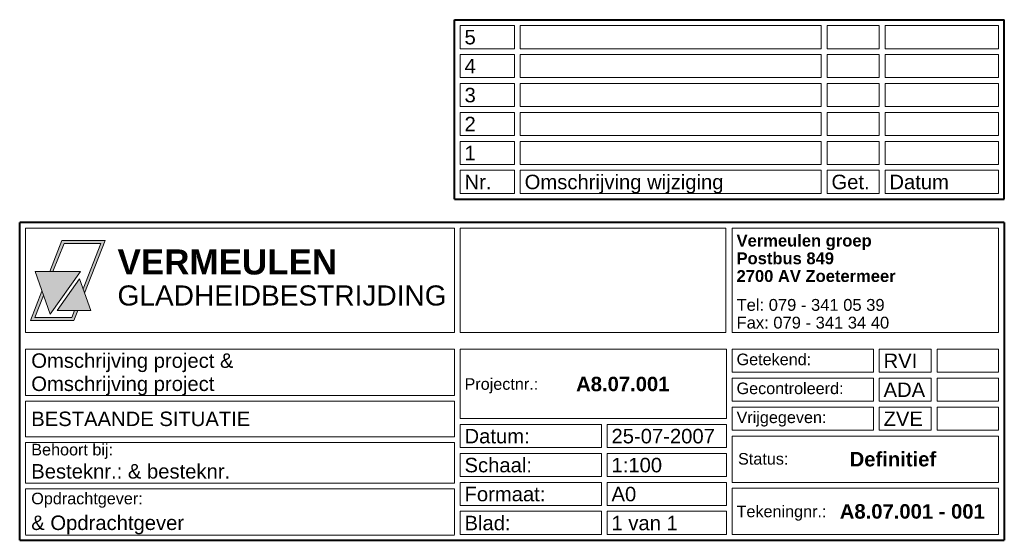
# Model space of a CAD drawing. Header units: metres. Extents: x 534 to 4800, y -2348 to -1467.
# Tile 1 of 7: x 534 to 740, y -2348 to -2239. Entities that reach past the tile are written whole.
import ezdxf

# ---------------------------------------------------------------- set-up
doc = ezdxf.new("R2010")
doc.units = ezdxf.units.M
doc.layers.get('0').update_dxf_attribs({"lineweight": 5})
doc.layers.add('Kader', color=7, linetype='Continuous', lineweight=5)

msp = doc.modelspace()

# ---------------------------------------------------------------- hatches: boundary and pattern name
h = msp.add_hatch(color=162)
h.paths.add_polyline_path([(546.51, -2292), (537.03, -2292), (540.19, -2300.94)])
h.paths.add_polyline_path([(540.12, -2292), (540.79, -2292), (543.1, -2286.12), (550.77, -2286.12), (547.07, -2295.62), (547.39, -2296.52), (551.69, -2285.5), (542.67, -2285.5)])
h.paths.add_polyline_path([(536.1, -2302.23), (545.16, -2302.23), (545.96, -2300.18), (545.29, -2300.18), (544.73, -2301.61), (537.02, -2301.61), (538.81, -2297.04), (538.49, -2296.14)])
msp.add_hatch(color=30).paths.add_polyline_path([(541.65, -2300.18), (548.69, -2300.18), (546.32, -2293.51)])

# ---------------------------------------------------------------- linework, layer by layer
at = {"layer": 'Kader', "lineweight": 40}
for p, q in [((624.69, -2276.91), (624.69, -2239.4)), ((624.69, -2239.4), (739.64, -2239.4)), ((739.64, -2276.91), (739.64, -2239.4)), ((624.69, -2276.91), (739.64, -2276.91)), ((533.83, -2348.15), (533.83, -2281.75)), ((739.64, -2281.75), (533.83, -2281.75)), ((739.64, -2281.75), (739.64, -2348.15)), ((533.83, -2348.15), (739.64, -2348.15))]:
    msp.add_line(p, q, dxfattribs=at)
at = {"layer": 'Kader'}
for p, q in [((625.9, -2240.61), (625.9, -2245.45)), ((625.9, -2240.61), (637.26, -2240.61)), ((637.26, -2240.61), (637.26, -2245.45)), ((638.47, -2240.61), (638.47, -2245.45)), ((638.47, -2240.61), (701.39, -2240.61)), ((701.39, -2240.61), (701.39, -2245.45)), ((702.6, -2240.61), (713.49, -2240.61)), ((702.6, -2240.61), (702.6, -2245.45)), ((713.49, -2240.61), (713.49, -2245.45)), ((714.7, -2240.61), (738.43, -2240.61)), ((714.7, -2240.61), (714.7, -2245.45)), ((714.7, -2240.61), (714.7, -2245.45)), ((738.43, -2240.61), (738.43, -2245.45)), ((625.9, -2245.45), (637.26, -2245.45)), ((625.9, -2246.66), (625.9, -2251.5)), ((625.9, -2246.66), (637.26, -2246.66)), ((637.26, -2246.66), (637.26, -2251.5)), ((638.47, -2245.45), (701.39, -2245.45)), ((638.47, -2246.66), (638.47, -2251.5)), ((638.47, -2246.66), (701.39, -2246.66)), ((701.39, -2246.66), (701.39, -2251.5)), ((713.49, -2245.45), (702.6, -2245.45)), ((702.6, -2246.66), (713.49, -2246.66)), ((702.6, -2246.66), (702.6, -2251.5)), ((713.49, -2246.66), (713.49, -2251.5)), ((714.7, -2245.45), (738.43, -2245.45)), ((714.7, -2246.66), (738.43, -2246.66)), ((714.7, -2246.66), (714.7, -2251.5)), ((714.7, -2246.66), (714.7, -2251.5)), ((738.43, -2246.66), (738.43, -2251.5)), ((625.9, -2251.5), (637.26, -2251.5)), ((638.47, -2251.5), (701.39, -2251.5)), ((713.49, -2251.5), (702.6, -2251.5)), ((714.7, -2251.5), (738.43, -2251.5)), ((625.9, -2252.71), (625.9, -2257.55)), ((625.9, -2252.71), (637.26, -2252.71)), ((637.26, -2252.71), (637.26, -2257.55)), ((638.47, -2252.71), (638.47, -2257.55)), ((638.47, -2252.71), (701.39, -2252.71)), ((701.39, -2252.71), (701.39, -2257.55)), ((702.6, -2252.71), (713.49, -2252.71)), ((702.6, -2252.71), (702.6, -2257.55)), ((713.49, -2252.71), (713.49, -2257.55)), ((714.7, -2252.71), (738.43, -2252.71)), ((714.7, -2252.71), (714.7, -2257.55)), ((714.7, -2252.71), (714.7, -2257.55)), ((738.43, -2252.71), (738.43, -2257.55)), ((625.9, -2257.55), (637.26, -2257.55)), ((638.47, -2257.55), (701.39, -2257.55)), ((713.49, -2257.55), (702.6, -2257.55)), ((714.7, -2257.55), (738.43, -2257.55)), ((625.9, -2258.76), (625.9, -2263.6)), ((625.9, -2258.76), (637.26, -2258.76)), ((637.26, -2258.76), (637.26, -2263.6)), ((638.47, -2258.76), (638.47, -2263.6)), ((638.47, -2258.76), (701.39, -2258.76)), ((701.39, -2258.76), (701.39, -2263.6)), ((702.6, -2258.76), (713.49, -2258.76)), ((702.6, -2258.76), (702.6, -2263.6)), ((713.49, -2258.76), (713.49, -2263.6)), ((714.7, -2258.76), (738.43, -2258.76)), ((714.7, -2258.76), (714.7, -2263.6)), ((714.7, -2258.76), (714.7, -2263.6)), ((738.43, -2258.76), (738.43, -2263.6)), ((625.9, -2263.6), (637.26, -2263.6)), ((638.47, -2263.6), (701.39, -2263.6)), ((713.49, -2263.6), (702.6, -2263.6)), ((714.7, -2263.6), (738.43, -2263.6)), ((625.9, -2264.81), (625.9, -2269.65)), ((625.9, -2264.81), (637.26, -2264.81)), ((637.26, -2264.81), (637.26, -2269.65)), ((638.47, -2264.81), (638.47, -2269.65)), ((638.47, -2264.81), (701.39, -2264.81)), ((701.39, -2264.81), (701.39, -2269.65)), ((702.6, -2264.81), (713.49, -2264.81)), ((702.6, -2264.81), (702.6, -2269.65)), ((713.49, -2264.81), (713.49, -2269.65)), ((714.7, -2264.81), (738.43, -2264.81)), ((714.7, -2264.81), (714.7, -2269.65)), ((714.7, -2264.81), (714.7, -2269.65)), ((738.43, -2264.81), (738.43, -2269.65)), ((625.9, -2269.65), (637.26, -2269.65)), ((638.47, -2269.65), (701.39, -2269.65)), ((713.49, -2269.65), (702.6, -2269.65)), ((714.7, -2269.65), (738.43, -2269.65)), ((625.9, -2270.86), (625.9, -2275.7)), ((625.9, -2270.86), (637.26, -2270.86)), ((637.26, -2270.86), (637.26, -2275.7)), ((638.47, -2270.86), (638.47, -2275.7)), ((638.47, -2270.86), (701.39, -2270.86)), ((701.39, -2270.86), (701.39, -2275.7)), ((702.6, -2270.86), (713.49, -2270.86)), ((702.6, -2270.86), (702.6, -2275.7)), ((713.49, -2270.86), (713.49, -2275.7)), ((714.7, -2270.86), (738.43, -2270.86)), ((714.7, -2270.86), (714.7, -2275.7)), ((714.7, -2270.86), (714.7, -2275.7)), ((738.43, -2270.86), (738.43, -2275.7)), ((625.9, -2275.7), (637.26, -2275.7)), ((638.47, -2275.7), (701.39, -2275.7)), ((713.49, -2275.7), (702.6, -2275.7)), ((714.7, -2275.7), (738.43, -2275.7)), ((535.04, -2304.74), (535.04, -2282.96)), ((624.69, -2282.96), (535.04, -2282.96)), ((624.69, -2304.74), (624.69, -2282.96)), ((625.9, -2304.74), (625.9, -2282.96)), ((681.45, -2282.96), (625.9, -2282.96)), ((681.45, -2304.74), (681.45, -2282.96)), ((738.43, -2282.96), (682.77, -2282.96)), ((682.77, -2304.74), (682.77, -2282.96)), ((738.43, -2282.96), (738.43, -2304.74)), ((624.69, -2304.74), (535.04, -2304.74)), ((681.45, -2304.74), (625.9, -2304.74)), ((738.43, -2304.74), (682.77, -2304.74)), ((624.69, -2308.22), (535.04, -2308.22)), ((535.04, -2317.9), (535.04, -2308.22)), ((624.69, -2317.9), (624.69, -2308.22)), ((625.9, -2308.22), (625.9, -2322.74)), ((625.9, -2308.22), (681.56, -2308.22)), ((681.56, -2308.22), (681.56, -2322.74)), ((682.77, -2308.22), (682.77, -2313.06)), ((682.77, -2308.22), (712.28, -2308.22)), ((712.28, -2308.22), (712.28, -2313.06)), ((713.49, -2308.22), (713.49, -2313.06)), ((713.49, -2308.22), (724.38, -2308.22)), ((724.38, -2308.22), (724.38, -2313.06)), ((725.59, -2308.22), (725.59, -2313.06)), ((725.59, -2308.22), (738.43, -2308.22)), ((738.43, -2308.22), (738.43, -2313.06)), ((682.77, -2313.06), (712.28, -2313.06)), ((713.49, -2313.06), (724.38, -2313.06)), ((725.59, -2313.06), (738.43, -2313.06)), ((682.77, -2314.27), (682.77, -2319.11)), ((682.77, -2314.27), (712.28, -2314.27)), ((712.28, -2314.27), (712.28, -2319.11)), ((713.49, -2314.27), (713.49, -2319.11)), ((713.49, -2314.27), (724.38, -2314.27)), ((724.38, -2314.27), (724.38, -2319.11)), ((725.59, -2314.27), (725.59, -2319.11)), ((725.59, -2314.27), (738.43, -2314.27)), ((738.43, -2314.27), (738.43, -2319.11)), ((624.69, -2317.9), (535.04, -2317.9)), ((624.69, -2319.11), (535.04, -2319.11)), ((535.04, -2326.52), (535.04, -2319.11)), ((624.69, -2326.52), (624.69, -2319.11)), ((682.77, -2319.11), (712.28, -2319.11)), ((713.49, -2319.11), (724.38, -2319.11)), ((725.59, -2319.11), (738.43, -2319.11)), ((682.77, -2320.32), (682.77, -2325.16)), ((682.77, -2320.32), (712.28, -2320.32)), ((712.28, -2320.32), (712.28, -2325.16)), ((713.49, -2320.32), (713.49, -2325.16)), ((713.49, -2320.32), (724.38, -2320.32)), ((724.38, -2320.32), (724.38, -2325.16)), ((725.59, -2320.32), (725.59, -2325.16)), ((725.59, -2320.32), (738.43, -2320.32)), ((738.43, -2320.32), (738.43, -2325.16)), ((625.9, -2322.74), (681.56, -2322.74)), ((625.9, -2323.95), (625.9, -2328.79)), ((625.9, -2323.95), (655.41, -2323.95)), ((655.41, -2323.95), (655.41, -2328.79)), ((656.62, -2323.95), (681.56, -2323.95)), ((656.62, -2323.95), (656.62, -2328.79)), ((681.56, -2323.95), (681.56, -2328.79)), ((682.77, -2325.16), (712.28, -2325.16)), ((713.49, -2325.16), (724.38, -2325.16)), ((725.59, -2325.16), (738.43, -2325.16)), ((624.69, -2326.52), (535.04, -2326.52)), ((682.77, -2326.37), (682.77, -2336.05)), ((682.77, -2326.37), (738.43, -2326.37)), ((738.43, -2326.37), (738.43, -2336.05)), ((624.69, -2327.73), (535.04, -2327.73)), ((535.04, -2336.2), (535.04, -2327.73)), ((624.69, -2336.2), (624.69, -2327.73)), ((625.9, -2328.79), (655.41, -2328.79)), ((656.62, -2328.79), (681.56, -2328.79)), ((625.9, -2330), (625.9, -2334.84)), ((625.9, -2330), (655.41, -2330)), ((655.41, -2330), (655.41, -2334.84)), ((656.62, -2330), (681.56, -2330)), ((656.62, -2330), (656.62, -2334.84)), ((681.56, -2330), (681.56, -2334.84)), ((625.9, -2334.84), (655.41, -2334.84)), ((656.62, -2334.84), (681.56, -2334.84)), ((624.69, -2336.2), (535.04, -2336.2)), ((535.04, -2346.94), (535.04, -2337.41)), ((624.69, -2337.41), (535.04, -2337.41)), ((624.69, -2346.94), (624.69, -2337.41)), ((625.9, -2336.05), (625.9, -2340.89)), ((625.9, -2336.05), (655.41, -2336.05)), ((655.41, -2336.05), (655.41, -2340.89)), ((656.62, -2336.05), (681.56, -2336.05)), ((656.62, -2336.05), (656.62, -2340.89)), ((681.56, -2336.05), (681.56, -2340.89)), ((682.77, -2336.05), (738.43, -2336.05)), ((682.77, -2337.26), (682.77, -2346.94)), ((682.77, -2337.26), (738.43, -2337.26)), ((738.43, -2337.26), (738.43, -2346.94)), ((625.9, -2340.89), (655.41, -2340.89)), ((656.62, -2340.89), (681.56, -2340.89)), ((625.9, -2342.1), (625.9, -2346.94)), ((625.9, -2342.1), (655.41, -2342.1)), ((655.41, -2342.1), (655.41, -2346.94)), ((656.62, -2342.1), (681.56, -2342.1)), ((656.62, -2342.1), (656.62, -2346.94)), ((681.56, -2342.1), (681.56, -2346.94)), ((624.69, -2347.09), (535.04, -2347.09)), ((625.9, -2346.94), (655.41, -2346.94)), ((656.62, -2346.94), (681.56, -2346.94)), ((682.77, -2346.94), (738.43, -2346.94))]:
    msp.add_line(p, q, dxfattribs=at)
at = {"layer": 'Kader', "color": 162}
for p, q in [((540.12, -2292), (542.67, -2285.5)), ((540.79, -2292), (543.1, -2286.12)), ((542.67, -2285.5), (551.69, -2285.5)), ((543.1, -2286.12), (550.77, -2286.12)), ((547.07, -2295.62), (550.77, -2286.12)), ((547.39, -2296.52), (551.69, -2285.5)), ((537.03, -2292), (546.51, -2292)), ((540.19, -2300.94), (537.03, -2292)), ((546.51, -2292), (540.19, -2300.94)), ((536.1, -2302.24), (538.49, -2296.14)), ((537.02, -2301.61), (538.81, -2297.04)), ((544.73, -2301.61), (545.29, -2300.18)), ((545.16, -2302.24), (545.96, -2300.18)), ((536.11, -2302.23), (545.16, -2302.23)), ((537.02, -2301.61), (544.73, -2301.61))]:
    msp.add_line(p, q, dxfattribs=at)
at = {"layer": 'Kader', "color": 30}
for p, q in [((546.32, -2293.51), (541.65, -2300.18)), ((548.69, -2300.18), (546.32, -2293.51)), ((541.65, -2300.18), (548.69, -2300.18))]:
    msp.add_line(p, q, dxfattribs=at)

# ---------------------------------------------------------------- texts
at = {"layer": 'Kader', "attachment_point": 1}
for s, insert, char_height, width in [('{\\fArial|b0|i0|c0|p34;5}', (626.81, -2241.53), 3.025, 10.4581), ('{\\fArial|b0|i0|c0|p34;4}', (626.81, -2247.58), 3.025, 10.4581), ('{\\fArial|b0|i0|c0|p34;3}', (626.81, -2253.63), 3.025, 10.4581), ('{\\fArial|b0|i0|c0|p34;2}', (626.81, -2259.68), 3.025, 10.4581), ('{\\fArial|b0|i0|c0|p34;1}', (626.81, -2265.73), 3.025, 10.4581), ('{\\fArial|b0|i0|c0|p34;Nr.}', (626.81, -2271.78), 3.025, 10.4581), ('{\\fArial|b0|i0|c0|p34;Omschrijving wijziging}', (639.38, -2271.78), 3.025, 62.0106), ('{\\fArial|b0|i0|c0|p34;Get.}', (703.51, -2271.78), 3.025, 9.9825), ('{\\fArial|b0|i0|c0|p34;Datum}', (715.61, -2271.78), 3.025, 24.0269), ('{\\fArial|b1|i0|c0|p34;Vermeulen groep}', (683.67, -2284.31), 2.475, 52.6699), ('{\\fArial|b1|i0|c0|p34;Postbus 849}', (683.67, -2288.01), 2.475, 52.6699), ('{\\fArial|b1|i0|c0|p34;2700 AV Zoetermeer}', (683.67, -2291.71), 2.475, 52.6699), ('{\\fArial|b0|i0|c0|p34;Tel: 079 - 341 05 39}', (683.67, -2297.74), 2.475, 52.6699), ('{\\fArial|b0|i0|c0|p34;Fax: 079 - 341 34 40}', (683.67, -2301.44), 2.475, 52.6699), ('{\\fArial|b0|i0|c0|p34;Omschrijving project & }', (536.25, -2309.1), 3.025, 74.4509), ('{\\fArial|b0|i0|c0|p34;Getekend:}', (683.67, -2309.15), 2.42, 26.9649), ('{\\fArial|b0|i0|c0|p34;RVI}', (714.4, -2309.15), 3.025, 9.9825), ('{\\fArial|b0|i0|c0|p34;Omschrijving project}', (536.25, -2313.94), 3.025, 74.4509), ('{\\fArial|b0|i0|c0|p34;Projectnr.:}', (626.81, -2314.29), 2.42, 26.9649), ('{\\fArial|b1|i0|c0|p34;A8.07.001}', (650.14, -2313.99), 3.025, 29.7813), ('{\\fArial|b0|i0|c0|p34;Gecontroleerd:}', (683.67, -2315.2), 2.42, 26.9649), ('{\\fArial|b0|i0|c0|p34;ADA}', (714.4, -2315.2), 3.025, 9.9825), ('{\\fArial|b0|i0|c0|p34;BESTAANDE SITUATIE}', (536.25, -2321.27), 3.025, 74.4509), ('{\\fArial|b0|i0|c0|p34;Vrijgegeven:}', (683.67, -2321.25), 2.42, 26.9649), ('{\\fArial|b0|i0|c0|p34;ZVE}', (714.4, -2321.25), 3.025, 9.9825), ('{\\fArial|b0|i0|c0|p34;Datum:}', (626.81, -2324.88), 3.025, 26.9649), ('{\\fArial|b0|i0|c0|p34;25-07-2007}', (657.53, -2324.88), 3.025, 24.0269), ('{\\fArial|b0|i0|c0|p34;Behoort bij: }', (536.25, -2328), 2.42, 74.4509), ('{\\fArial|b1|i0|c0|p34;Definitief}', (707.31, -2329.69), 3.025, 29.7813), ('{\\fArial|b0|i0|c0|p34;Schaal:}', (626.81, -2330.93), 3.025, 26.9649), ('{\\fArial|b0|i0|c0|p34;1:100}', (657.53, -2330.93), 3.025, 24.0269), ('{\\fArial|b0|i0|c0|p34;Status:}', (683.98, -2329.92), 2.42, 26.9649), ('{\\fArial|b0|i0|c0|p34;Besteknr.: & besteknr. }', (536.25, -2332.23), 3.025, 74.4509), ('{\\fArial|b0|i0|c0|p34;Formaat:}', (626.81, -2336.98), 3.025, 26.9649), ('{\\fArial|b0|i0|c0|p34;A0}', (657.53, -2336.98), 3.025, 24.0269), ('{\\fArial|b0|i0|c0|p34;Opdrachtgever: }', (536.25, -2338.21), 2.42, 74.4509), ('{\\fArial|b0|i0|c0|p34;Tekeningnr.:}', (683.67, -2340.91), 2.42, 26.9649), ('{\\fArial|b1|i0|c0|p34;A8.07.001 - 001}', (705.25, -2340.61), 3.025, 31.534), ('{\\fArial|b0|i0|c0|p34;& Opdrachtgever}', (536.25, -2342.98), 3.025, 74.4509), ('{\\fArial|b0|i0|c0|p34;Blad:}', (626.81, -2343.03), 3.025, 26.9649), ('{\\fArial|b0|i0|c0|p34;1 van 1}', (657.53, -2343.03), 3.025, 24.0269)]:
    msp.add_mtext(s, dxfattribs=dict(at, insert=insert, char_height=char_height, width=width))
at = {"layer": 'Kader', "color": 162, "insert": (554.28, -2287.39), "char_height": 5.2342, "width": 61.4748, "attachment_point": 1}
msp.add_mtext('{\\fArial|b1|i0|c0|p34;VERMEULEN}', dxfattribs=at)
at = {"layer": 'Kader', "color": 30, "insert": (554.28, -2294.91), "char_height": 4.2, "width": 61.4748, "attachment_point": 1}
msp.add_mtext('{\\fArial|b0|i0|c0|p34;GLADHEIDBESTRIJDING}', dxfattribs=at)

doc.saveas('drawing.dxf')
